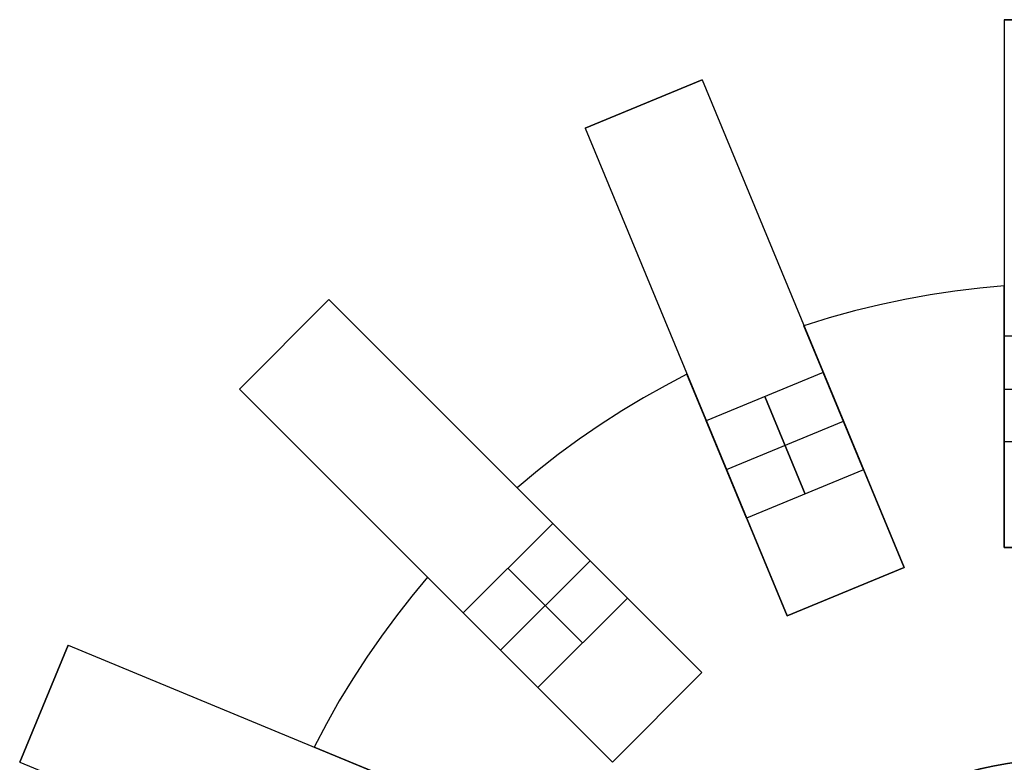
# Model space of a CAD drawing. Header units: millimetres. Extents: x 625 to 835, y -1439 to -1229.
# Tile 6 of 9: x 631 to 724, y -1300 to -1229. Entities that reach past the tile are written whole.
import ezdxf

# ---------------------------------------------------------------- set-up
doc = ezdxf.new("R2010")
doc.units = ezdxf.units.MM

msp = doc.modelspace()

# ---------------------------------------------------------------- linework, layer by layer
at = {"extrusion": (1, 0, 0)}
for points in [[(-1229.424, 20), (-1229.424, 704)], [(-1229.424, 704), (-1229.441, 705.024), (-1229.494, 706.047), (-1229.581, 707.068), (-1229.703, 708.085), (-1229.86, 709.097), (-1230.051, 710.104), (-1230.277, 711.103), (-1230.536, 712.094), (-1230.83, 713.075), (-1231.156, 714.046), (-1231.516, 715.006), (-1231.908, 715.952), (-1232.332, 716.885), (-1232.787, 717.802), (-1233.274, 718.703), (-1233.791, 719.588), (-1234.338, 720.454), (-1234.915, 721.3), (-1235.52, 722.127), (-1236.153, 722.933), (-1236.813, 723.716), (-1237.499, 724.477), (-1238.211, 725.213), (-1238.947, 725.925), (-1239.708, 726.611), (-1240.491, 727.271), (-1241.297, 727.904), (-1242.124, 728.509), (-1242.97, 729.085), (-1243.836, 729.633), (-1244.721, 730.15), (-1245.622, 730.637), (-1246.539, 731.092), (-1247.472, 731.516), (-1248.418, 731.908), (-1249.378, 732.268), (-1250.348, 732.594), (-1251.33, 732.888), (-1252.321, 733.147), (-1253.32, 733.373), (-1254.327, 733.564), (-1255.339, 733.721), (-1256.356, 733.843), (-1257.377, 733.93), (-1258.4, 733.983), (-1259.424, 734)], [(-1259.424, -10), (-1258.4, -9.983), (-1257.377, -9.93), (-1256.356, -9.843), (-1255.339, -9.721), (-1254.327, -9.564), (-1253.32, -9.373), (-1252.321, -9.147), (-1251.33, -8.888), (-1250.348, -8.594), (-1249.378, -8.268), (-1248.418, -7.908), (-1247.472, -7.516), (-1246.539, -7.092), (-1245.622, -6.637), (-1244.721, -6.15), (-1243.836, -5.633), (-1242.97, -5.085), (-1242.124, -4.509), (-1241.297, -3.904), (-1240.491, -3.271), (-1239.708, -2.611), (-1238.947, -1.925), (-1238.211, -1.213), (-1237.499, -0.477), (-1236.813, 0.284), (-1236.153, 1.067), (-1235.52, 1.873), (-1234.915, 2.7), (-1234.338, 3.546), (-1233.791, 4.412), (-1233.274, 5.297), (-1232.787, 6.198), (-1232.332, 7.115), (-1231.908, 8.048), (-1231.516, 8.994), (-1231.156, 9.954), (-1230.83, 10.925), (-1230.536, 11.906), (-1230.277, 12.897), (-1230.051, 13.896), (-1229.86, 14.903), (-1229.703, 15.915), (-1229.581, 16.932), (-1229.494, 17.953), (-1229.441, 18.976), (-1229.424, 20)], [(-1235.12, 704), (-1235.12, 20)], [(-1237.417, 20), (-1237.417, 704)], [(-1239.713, 20), (-1239.713, 704)], [(-1254.424, 733.58), (-1254.424, -9.58)], [(-1254.649, 0), (-1254.649, 12)], [(-1254.649, 712), (-1254.649, 724)], [(-1255.935, 704), (-1255.935, 20)], [(-1258.217, 733.58), (-1258.217, -9.58)], [(-1258.426, 0), (-1258.426, 12)], [(-1258.426, 712), (-1258.426, 724)], [(-1260.178, 20), (-1260.178, 704)], [(-1262.81, 733.58), (-1262.81, -9.58)], [(-1263.018, 0), (-1263.018, 12)], [(-1263.018, 712), (-1263.018, 724)], [(-1264.42, 20), (-1264.42, 704)], [(-1269.424, 734), (-1269.765, 733.994), (-1270.106, 733.977), (-1270.447, 733.948), (-1270.786, 733.907), (-1271.123, 733.855), (-1271.458, 733.791), (-1271.792, 733.716), (-1272.122, 733.629), (-1272.449, 733.531), (-1272.773, 733.423), (-1273.092, 733.303), (-1273.408, 733.172), (-1273.719, 733.031), (-1274.025, 732.879), (-1274.325, 732.717), (-1274.62, 732.544), (-1274.908, 732.362), (-1275.191, 732.17), (-1275.466, 731.968), (-1275.735, 731.757), (-1275.996, 731.537), (-1276.249, 731.308), (-1276.495, 731.071), (-1276.732, 730.826), (-1276.961, 730.572), (-1277.181, 730.311), (-1277.392, 730.042), (-1277.594, 729.767), (-1277.786, 729.485), (-1277.968, 729.196), (-1278.141, 728.901), (-1278.303, 728.601), (-1278.455, 728.295), (-1278.596, 727.984), (-1278.727, 727.669), (-1278.847, 727.349), (-1278.955, 727.025), (-1279.053, 726.698), (-1279.14, 726.368), (-1279.215, 726.035), (-1279.279, 725.699), (-1279.331, 725.362), (-1279.371, 725.023), (-1279.401, 724.682), (-1279.418, 724.341), (-1279.424, 724)], [(-1279.424, 0), (-1279.418, -0.341), (-1279.401, -0.682), (-1279.371, -1.023), (-1279.331, -1.362), (-1279.279, -1.699), (-1279.215, -2.035), (-1279.14, -2.368), (-1279.053, -2.698), (-1278.955, -3.025), (-1278.847, -3.349), (-1278.727, -3.669), (-1278.596, -3.984), (-1278.455, -4.295), (-1278.303, -4.601), (-1278.141, -4.901), (-1277.968, -5.196), (-1277.786, -5.485), (-1277.594, -5.767), (-1277.392, -6.042), (-1277.181, -6.311), (-1276.961, -6.572), (-1276.732, -6.826), (-1276.495, -7.071), (-1276.249, -7.308), (-1275.996, -7.537), (-1275.735, -7.757), (-1275.466, -7.968), (-1275.191, -8.17), (-1274.908, -8.362), (-1274.62, -8.544), (-1274.325, -8.717), (-1274.025, -8.879), (-1273.719, -9.031), (-1273.408, -9.172), (-1273.092, -9.303), (-1272.773, -9.423), (-1272.449, -9.531), (-1272.122, -9.629), (-1271.792, -9.716), (-1271.458, -9.791), (-1271.123, -9.855), (-1270.786, -9.907), (-1270.447, -9.948), (-1270.106, -9.977), (-1269.765, -9.994), (-1269.424, -10)], [(-1273.613, 733.58), (-1273.613, -9.58)], [(-1273.772, 0), (-1273.772, 12)], [(-1273.772, 712), (-1273.772, 724)], [(-1279.424, 712), (-1279.424, 12)], [(-1281.314, 12), (-1281.314, 712)], [(-1282.098, 733.58), (-1282.098, -9.58)], [(-1282.257, 0), (-1282.257, 12)], [(-1282.257, 712), (-1282.257, 724)], [(-1283.611, 712), (-1283.611, 12)], [(-1285.907, 712), (-1285.907, 12)], [(-1288.699, 704), (-1288.699, 20)], [(-1291.29, 12), (-1291.29, 712)], [(-1294.242, 20), (-1294.242, 704)], [(-1295.533, 712), (-1295.533, 12)], [(-1298.266, 733.58), (-1298.266, -9.58)], [(-1298.352, 0), (-1298.352, 12)], [(-1298.352, 712), (-1298.352, 724)], [(-1299.785, 20), (-1299.785, 704)], [(-1299.776, 712), (-1299.776, 12)]]:
    msp.add_lwpolyline(points, dxfattribs=at)
for points in [[(736, -1229.424), (724, -1229.424)], [(736, -1229.424), (724, -1229.424)], [(724, -1229.424), (736, -1229.424)], [(724, -1229.424), (724, -1279.424)], [(695.362, -1235.12), (684.275, -1239.713)], [(695.362, -1235.12), (684.275, -1239.713)], [(684.275, -1239.713), (695.362, -1235.12)], [(695.362, -1235.12), (714.496, -1281.314)], [(684.275, -1239.713), (703.409, -1285.907)], [(724, -1254.649), (721.672, -1254.859), (719.325, -1255.139), (716.962, -1255.494), (714.585, -1255.923), (712.199, -1256.43), (709.806, -1257.015), (707.41, -1257.68), (705.015, -1258.426)], [(724, -1254.649), (721.672, -1254.859), (719.325, -1255.139), (716.962, -1255.494), (714.585, -1255.923), (712.199, -1256.43), (709.806, -1257.015), (707.41, -1257.68), (705.015, -1258.426)], [(724, -1254.649), (721.672, -1254.859), (719.325, -1255.139), (716.962, -1255.494), (714.585, -1255.923), (712.199, -1256.43), (709.806, -1257.015), (707.41, -1257.68), (705.015, -1258.426)], [(724, -1254.649), (721.672, -1254.859), (719.325, -1255.139), (716.962, -1255.494), (714.585, -1255.923), (712.199, -1256.43), (709.806, -1257.015), (707.41, -1257.68), (705.015, -1258.426)], [(724, -1254.649), (721.672, -1254.859), (719.325, -1255.139), (716.962, -1255.494), (714.585, -1255.923), (712.199, -1256.43), (709.806, -1257.015), (707.41, -1257.68), (705.015, -1258.426)], [(724, -1254.649), (721.672, -1254.859), (719.325, -1255.139), (716.962, -1255.494), (714.585, -1255.923), (712.199, -1256.43), (709.806, -1257.015), (707.41, -1257.68), (705.015, -1258.426)], [(724, -1254.649), (724, -1264.424)], [(724, -1264.424), (724, -1254.649)], [(724, -1254.649), (724, -1264.424)], [(724, -1264.424), (724, -1254.649)], [(659.996, -1255.935), (651.511, -1264.42)], [(659.996, -1255.935), (651.511, -1264.42)], [(651.511, -1264.42), (659.996, -1255.935)], [(651.511, -1264.42), (659.996, -1255.935)], [(659.996, -1255.935), (695.352, -1291.29)], [(708.755, -1267.456), (705.015, -1258.426)], [(705.015, -1258.426), (708.755, -1267.456)], [(708.755, -1267.456), (705.015, -1258.426)], [(705.015, -1258.426), (708.755, -1267.456)], [(724, -1259.424), (724, -1269.424)], [(724, -1269.424), (724, -1259.424)], [(736, -1259.424), (724, -1259.424)], [(736, -1259.424), (724, -1259.424)], [(693.928, -1263.018), (691.858, -1264.102), (689.797, -1265.26), (687.749, -1266.491), (685.718, -1267.798), (683.707, -1269.179), (681.72, -1270.635), (679.761, -1272.166), (677.833, -1273.772)], [(693.928, -1263.018), (691.858, -1264.102), (689.797, -1265.26), (687.749, -1266.491), (685.718, -1267.798), (683.707, -1269.179), (681.72, -1270.635), (679.761, -1272.166), (677.833, -1273.772)], [(693.928, -1263.018), (691.858, -1264.102), (689.797, -1265.26), (687.749, -1266.491), (685.718, -1267.798), (683.707, -1269.179), (681.72, -1270.635), (679.761, -1272.166), (677.833, -1273.772)], [(693.928, -1263.018), (691.858, -1264.102), (689.797, -1265.26), (687.749, -1266.491), (685.718, -1267.798), (683.707, -1269.179), (681.72, -1270.635), (679.761, -1272.166), (677.833, -1273.772)], [(693.928, -1263.018), (691.858, -1264.102), (689.797, -1265.26), (687.749, -1266.491), (685.718, -1267.798), (683.707, -1269.179), (681.72, -1270.635), (679.761, -1272.166), (677.833, -1273.772)], [(693.928, -1263.018), (691.858, -1264.102), (689.797, -1265.26), (687.749, -1266.491), (685.718, -1267.798), (683.707, -1269.179), (681.72, -1270.635), (679.761, -1272.166), (677.833, -1273.772)], [(693.928, -1263.018), (697.669, -1272.048)], [(697.669, -1272.048), (693.928, -1263.018)], [(693.928, -1263.018), (697.669, -1272.048)], [(697.669, -1272.048), (693.928, -1263.018)], [(706.842, -1262.837), (695.755, -1267.429)], [(706.842, -1262.837), (695.755, -1267.429)], [(710.669, -1272.076), (706.842, -1262.837)], [(706.842, -1262.837), (710.669, -1272.076)], [(651.511, -1264.42), (686.866, -1299.776)], [(701.299, -1265.133), (705.126, -1274.372)], [(705.126, -1274.372), (701.299, -1265.133)], [(724, -1264.424), (724, -1279.424)], [(724, -1279.424), (724, -1264.424)], [(724, -1264.424), (724, -1279.424)], [(724, -1279.424), (724, -1264.424)], [(724, -1264.424), (736, -1264.424)], [(724, -1264.424), (736, -1264.424)], [(695.755, -1267.429), (699.582, -1276.668)], [(699.582, -1276.668), (695.755, -1267.429)], [(697.669, -1272.048), (708.755, -1267.456)], [(697.669, -1272.048), (708.755, -1267.456)], [(714.496, -1281.314), (708.755, -1267.456)], [(708.755, -1267.456), (714.496, -1281.314)], [(714.496, -1281.314), (708.755, -1267.456)], [(708.755, -1267.456), (714.496, -1281.314)], [(736, -1269.424), (724, -1269.424)], [(736, -1269.424), (724, -1269.424)], [(697.669, -1272.048), (703.409, -1285.907)], [(703.409, -1285.907), (697.669, -1272.048)], [(697.669, -1272.048), (703.409, -1285.907)], [(703.409, -1285.907), (697.669, -1272.048)], [(710.669, -1272.076), (699.582, -1276.668)], [(710.669, -1272.076), (699.582, -1276.668)], [(684.745, -1280.684), (677.833, -1273.772)], [(677.833, -1273.772), (684.745, -1280.684)], [(684.745, -1280.684), (677.833, -1273.772)], [(677.833, -1273.772), (684.745, -1280.684)], [(681.21, -1277.148), (672.724, -1285.634)], [(681.21, -1277.148), (672.724, -1285.634)], [(688.281, -1284.219), (681.21, -1277.148)], [(681.21, -1277.148), (688.281, -1284.219)], [(724, -1279.424), (736, -1279.424)], [(736, -1279.424), (724, -1279.424)], [(736, -1279.424), (724, -1279.424)], [(736, -1279.424), (724, -1279.424)], [(724, -1279.424), (736, -1279.424)], [(676.26, -1289.169), (684.745, -1280.684)], [(676.26, -1289.169), (684.745, -1280.684)], [(695.352, -1291.29), (684.745, -1280.684)], [(684.745, -1280.684), (695.352, -1291.29)], [(695.352, -1291.29), (684.745, -1280.684)], [(684.745, -1280.684), (695.352, -1291.29)], [(676.967, -1281.391), (684.038, -1288.462)], [(684.038, -1288.462), (676.967, -1281.391)], [(703.409, -1285.907), (714.496, -1281.314)], [(714.496, -1281.314), (703.409, -1285.907)], [(714.496, -1281.314), (703.409, -1285.907)], [(714.496, -1281.314), (703.409, -1285.907)], [(703.409, -1285.907), (714.496, -1281.314)], [(669.348, -1282.257), (667.85, -1284.051), (666.389, -1285.91), (664.968, -1287.831), (663.592, -1289.815), (662.262, -1291.861), (660.984, -1293.967), (659.76, -1296.131), (658.594, -1298.352)], [(669.348, -1282.257), (667.85, -1284.051), (666.389, -1285.91), (664.968, -1287.831), (663.592, -1289.815), (662.262, -1291.861), (660.984, -1293.967), (659.76, -1296.131), (658.594, -1298.352)], [(669.348, -1282.257), (667.85, -1284.051), (666.389, -1285.91), (664.968, -1287.831), (663.592, -1289.815), (662.262, -1291.861), (660.984, -1293.967), (659.76, -1296.131), (658.594, -1298.352)], [(669.348, -1282.257), (667.85, -1284.051), (666.389, -1285.91), (664.968, -1287.831), (663.592, -1289.815), (662.262, -1291.861), (660.984, -1293.967), (659.76, -1296.131), (658.594, -1298.352)], [(669.348, -1282.257), (667.85, -1284.051), (666.389, -1285.91), (664.968, -1287.831), (663.592, -1289.815), (662.262, -1291.861), (660.984, -1293.967), (659.76, -1296.131), (658.594, -1298.352)], [(669.348, -1282.257), (667.85, -1284.051), (666.389, -1285.91), (664.968, -1287.831), (663.592, -1289.815), (662.262, -1291.861), (660.984, -1293.967), (659.76, -1296.131), (658.594, -1298.352)], [(669.348, -1282.257), (676.26, -1289.169)], [(676.26, -1289.169), (669.348, -1282.257)], [(669.348, -1282.257), (676.26, -1289.169)], [(676.26, -1289.169), (669.348, -1282.257)], [(688.281, -1284.219), (679.795, -1292.705)], [(688.281, -1284.219), (679.795, -1292.705)], [(672.724, -1285.634), (679.795, -1292.705)], [(679.795, -1292.705), (672.724, -1285.634)], [(635.289, -1288.699), (630.697, -1299.785)], [(635.289, -1288.699), (630.697, -1299.785)], [(630.697, -1299.785), (635.289, -1288.699)], [(635.289, -1288.699), (681.483, -1307.833)], [(676.26, -1289.169), (686.866, -1299.776)], [(686.866, -1299.776), (676.26, -1289.169)], [(676.26, -1289.169), (686.866, -1299.776)], [(686.866, -1299.776), (676.26, -1289.169)], [(686.866, -1299.776), (695.352, -1291.29)], [(695.352, -1291.29), (686.866, -1299.776)], [(695.352, -1291.29), (686.866, -1299.776)], [(695.352, -1291.29), (686.866, -1299.776)], [(686.866, -1299.776), (695.352, -1291.29)], [(686.866, -1299.776), (695.352, -1291.29)], [(667.625, -1302.093), (658.594, -1298.352)], [(658.594, -1298.352), (667.625, -1302.093)], [(667.625, -1302.093), (658.594, -1298.352)], [(658.594, -1298.352), (667.625, -1302.093)], [(630.697, -1299.785), (676.891, -1318.92)]]:
    msp.add_lwpolyline(points)
at = {"extrusion": (0.92388, 0.382683, -4.74237e-15)}
msp.add_lwpolyline([(-1437.206, 734), (-1436.182, 733.983), (-1435.159, 733.93), (-1434.138, 733.843), (-1433.121, 733.721), (-1432.109, 733.564), (-1431.102, 733.373), (-1430.103, 733.147), (-1429.112, 732.888), (-1428.13, 732.594), (-1427.159, 732.268), (-1426.2, 731.908), (-1425.254, 731.516), (-1424.321, 731.092), (-1423.404, 730.637), (-1422.503, 730.15), (-1421.618, 729.633), (-1420.752, 729.085), (-1419.905, 728.509), (-1419.079, 727.904), (-1418.273, 727.271), (-1417.49, 726.611), (-1416.729, 725.925), (-1415.993, 725.213), (-1415.281, 724.477), (-1414.594, 723.716), (-1413.935, 722.933), (-1413.302, 722.127), (-1412.697, 721.3), (-1412.12, 720.454), (-1411.573, 719.588), (-1411.056, 718.703), (-1410.569, 717.802), (-1410.114, 716.885), (-1409.69, 715.952), (-1409.298, 715.006), (-1408.938, 714.046), (-1408.612, 713.075), (-1408.318, 712.094), (-1408.059, 711.103), (-1407.833, 710.104), (-1407.642, 709.097), (-1407.485, 708.085), (-1407.363, 707.068), (-1407.276, 706.047), (-1407.223, 705.024), (-1407.206, 704)], dxfattribs=at)
at = {"extrusion": (0.92388, 0.382683, -4.54365e-15)}
msp.add_lwpolyline([(-1407.206, 20), (-1407.223, 18.976), (-1407.276, 17.953), (-1407.363, 16.932), (-1407.485, 15.915), (-1407.642, 14.903), (-1407.833, 13.896), (-1408.059, 12.897), (-1408.318, 11.906), (-1408.612, 10.925), (-1408.938, 9.954), (-1409.298, 8.994), (-1409.69, 8.048), (-1410.114, 7.115), (-1410.569, 6.198), (-1411.056, 5.297), (-1411.573, 4.412), (-1412.12, 3.546), (-1412.697, 2.7), (-1413.302, 1.873), (-1413.935, 1.067), (-1414.594, 0.284), (-1415.281, -0.477), (-1415.993, -1.213), (-1416.729, -1.925), (-1417.49, -2.611), (-1418.273, -3.271), (-1419.079, -3.904), (-1419.905, -4.509), (-1420.752, -5.085), (-1421.618, -5.633), (-1422.503, -6.15), (-1423.404, -6.637), (-1424.321, -7.092), (-1425.254, -7.516), (-1426.2, -7.908), (-1427.159, -8.268), (-1428.13, -8.594), (-1429.112, -8.888), (-1430.103, -9.147), (-1431.102, -9.373), (-1432.109, -9.564), (-1433.121, -9.721), (-1434.138, -9.843), (-1435.159, -9.93), (-1436.182, -9.983), (-1437.206, -10)], dxfattribs=at)
at = {"extrusion": (0.92388, 0.382683, -8.07106e-16)}
msp.add_lwpolyline([(-1407.206, 704), (-1407.223, 705.024), (-1407.276, 706.047), (-1407.363, 707.068), (-1407.485, 708.085), (-1407.642, 709.097), (-1407.833, 710.104), (-1408.059, 711.103), (-1408.318, 712.094), (-1408.612, 713.075), (-1408.938, 714.046), (-1409.298, 715.006), (-1409.69, 715.952), (-1410.114, 716.885), (-1410.569, 717.802), (-1411.056, 718.703), (-1411.573, 719.588), (-1412.12, 720.454), (-1412.697, 721.3), (-1413.302, 722.127), (-1413.935, 722.933), (-1414.594, 723.716), (-1415.281, 724.477), (-1415.993, 725.213), (-1416.729, 725.925), (-1417.49, 726.611), (-1418.273, 727.271), (-1419.079, 727.904), (-1419.905, 728.509), (-1420.752, 729.085), (-1421.618, 729.633), (-1422.503, 730.15), (-1423.404, 730.637), (-1424.321, 731.092), (-1425.254, 731.516), (-1426.2, 731.908), (-1427.159, 732.268), (-1428.13, 732.594), (-1429.112, 732.888), (-1430.103, 733.147), (-1431.102, 733.373), (-1432.109, 733.564), (-1433.121, 733.721), (-1434.138, 733.843), (-1435.159, 733.93), (-1436.182, 733.983), (-1437.206, 734)], dxfattribs=at)
at = {"extrusion": (0.92388, 0.382683, 1.41379e-15)}
msp.add_lwpolyline([(-1437.206, -10), (-1436.182, -9.983), (-1435.159, -9.93), (-1434.138, -9.843), (-1433.121, -9.721), (-1432.109, -9.564), (-1431.102, -9.373), (-1430.103, -9.147), (-1429.112, -8.888), (-1428.13, -8.594), (-1427.159, -8.268), (-1426.2, -7.908), (-1425.254, -7.516), (-1424.321, -7.092), (-1423.404, -6.637), (-1422.503, -6.15), (-1421.618, -5.633), (-1420.752, -5.085), (-1419.905, -4.509), (-1419.079, -3.904), (-1418.273, -3.271), (-1417.49, -2.611), (-1416.729, -1.925), (-1415.993, -1.213), (-1415.281, -0.477), (-1414.594, 0.284), (-1413.935, 1.067), (-1413.302, 1.873), (-1412.697, 2.7), (-1412.12, 3.546), (-1411.573, 4.412), (-1411.056, 5.297), (-1410.569, 6.198), (-1410.114, 7.115), (-1409.69, 8.048), (-1409.298, 8.994), (-1408.938, 9.954), (-1408.612, 10.925), (-1408.318, 11.906), (-1408.059, 12.897), (-1407.833, 13.896), (-1407.642, 14.903), (-1407.485, 15.915), (-1407.363, 16.932), (-1407.276, 17.953), (-1407.223, 18.976), (-1407.206, 20)], dxfattribs=at)
at = {"extrusion": (0.92388, 0.382683, -3.90874e-15)}
msp.add_lwpolyline([(-1407.206, 704), (-1407.223, 705.024), (-1407.276, 706.047), (-1407.363, 707.068), (-1407.485, 708.085), (-1407.642, 709.097), (-1407.833, 710.104), (-1408.059, 711.103), (-1408.318, 712.094), (-1408.612, 713.075), (-1408.938, 714.046), (-1409.298, 715.006), (-1409.69, 715.952), (-1410.114, 716.885), (-1410.569, 717.802), (-1411.056, 718.703), (-1411.573, 719.588), (-1412.12, 720.454), (-1412.697, 721.3), (-1413.302, 722.127), (-1413.935, 722.933), (-1414.594, 723.716), (-1415.281, 724.477), (-1415.993, 725.213), (-1416.729, 725.925), (-1417.49, 726.611), (-1418.273, 727.271), (-1419.079, 727.904), (-1419.905, 728.509), (-1420.752, 729.085), (-1421.618, 729.633), (-1422.503, 730.15), (-1423.404, 730.637), (-1424.321, 731.092), (-1425.254, 731.516), (-1426.2, 731.908), (-1427.159, 732.268), (-1428.13, 732.594), (-1429.112, 732.888), (-1430.103, 733.147), (-1431.102, 733.373), (-1432.109, 733.564), (-1433.121, 733.721), (-1434.138, 733.843), (-1435.159, 733.93), (-1436.182, 733.983), (-1437.206, 734)], dxfattribs=at)
at = {"extrusion": (0.92388, 0.382683, -1.07172e-15)}
msp.add_lwpolyline([(-1437.206, -10), (-1436.182, -9.983), (-1435.159, -9.93), (-1434.138, -9.843), (-1433.121, -9.721), (-1432.109, -9.564), (-1431.102, -9.373), (-1430.103, -9.147), (-1429.112, -8.888), (-1428.13, -8.594), (-1427.159, -8.268), (-1426.2, -7.908), (-1425.254, -7.516), (-1424.321, -7.092), (-1423.404, -6.637), (-1422.503, -6.15), (-1421.618, -5.633), (-1420.752, -5.085), (-1419.905, -4.509), (-1419.079, -3.904), (-1418.273, -3.271), (-1417.49, -2.611), (-1416.729, -1.925), (-1415.993, -1.213), (-1415.281, -0.477), (-1414.594, 0.284), (-1413.935, 1.067), (-1413.302, 1.873), (-1412.697, 2.7), (-1412.12, 3.546), (-1411.573, 4.412), (-1411.056, 5.297), (-1410.569, 6.198), (-1410.114, 7.115), (-1409.69, 8.048), (-1409.298, 8.994), (-1408.938, 9.954), (-1408.612, 10.925), (-1408.318, 11.906), (-1408.059, 12.897), (-1407.833, 13.896), (-1407.642, 14.903), (-1407.485, 15.915), (-1407.363, 16.932), (-1407.276, 17.953), (-1407.223, 18.976), (-1407.206, 20)], dxfattribs=at)
at = {"extrusion": (0.707107, 0.707107, 1.9598e-15)}
msp.add_lwpolyline([(-1384.768, 734), (-1383.744, 733.983), (-1382.721, 733.93), (-1381.7, 733.843), (-1380.683, 733.721), (-1379.671, 733.564), (-1378.664, 733.373), (-1377.665, 733.147), (-1376.674, 732.888), (-1375.693, 732.594), (-1374.722, 732.268), (-1373.763, 731.908), (-1372.816, 731.516), (-1371.884, 731.092), (-1370.966, 730.637), (-1370.065, 730.15), (-1369.181, 729.633), (-1368.315, 729.085), (-1367.468, 728.509), (-1366.641, 727.904), (-1365.836, 727.271), (-1365.052, 726.611), (-1364.292, 725.925), (-1363.555, 725.213), (-1362.843, 724.477), (-1362.157, 723.716), (-1361.497, 722.933), (-1360.864, 722.127), (-1360.259, 721.3), (-1359.683, 720.454), (-1359.136, 719.588), (-1358.618, 718.703), (-1358.132, 717.802), (-1357.676, 716.885), (-1357.252, 715.952), (-1356.86, 715.006), (-1356.5, 714.046), (-1356.174, 713.075), (-1355.881, 712.094), (-1355.621, 711.103), (-1355.396, 710.104), (-1355.204, 709.097), (-1355.048, 708.085), (-1354.925, 707.068), (-1354.838, 706.047), (-1354.786, 705.024), (-1354.768, 704)], dxfattribs=at)
at = {"extrusion": (-0.707107, -0.707107, 2.42017e-17)}
msp.add_lwpolyline([(1354.768, 20), (1354.786, 18.976), (1354.838, 17.953), (1354.925, 16.932), (1355.048, 15.915), (1355.204, 14.903), (1355.396, 13.896), (1355.621, 12.897), (1355.881, 11.906), (1356.174, 10.925), (1356.5, 9.954), (1356.86, 8.994), (1357.252, 8.048), (1357.676, 7.115), (1358.132, 6.198), (1358.618, 5.297), (1359.136, 4.412), (1359.683, 3.546), (1360.259, 2.7), (1360.864, 1.873), (1361.497, 1.067), (1362.157, 0.284), (1362.843, -0.477), (1363.555, -1.213), (1364.292, -1.925), (1365.052, -2.611), (1365.836, -3.271), (1366.641, -3.904), (1367.468, -4.509), (1368.315, -5.085), (1369.181, -5.633), (1370.065, -6.15), (1370.966, -6.637), (1371.884, -7.092), (1372.816, -7.516), (1373.763, -7.908), (1374.722, -8.268), (1375.693, -8.594), (1376.674, -8.888), (1377.665, -9.147), (1378.664, -9.373), (1379.671, -9.564), (1380.683, -9.721), (1381.7, -9.843), (1382.721, -9.93), (1383.744, -9.983), (1384.768, -10)], dxfattribs=at)
at = {"extrusion": (0.707107, 0.707107, 0)}
msp.add_lwpolyline([(-1354.768, 704), (-1354.786, 705.024), (-1354.838, 706.047), (-1354.925, 707.068), (-1355.048, 708.085), (-1355.204, 709.097), (-1355.396, 710.104), (-1355.621, 711.103), (-1355.881, 712.094), (-1356.174, 713.075), (-1356.5, 714.046), (-1356.86, 715.006), (-1357.252, 715.952), (-1357.676, 716.885), (-1358.132, 717.802), (-1358.618, 718.703), (-1359.136, 719.588), (-1359.683, 720.454), (-1360.259, 721.3), (-1360.864, 722.127), (-1361.497, 722.933), (-1362.157, 723.716), (-1362.843, 724.477), (-1363.555, 725.213), (-1364.292, 725.925), (-1365.052, 726.611), (-1365.836, 727.271), (-1366.641, 727.904), (-1367.468, 728.509), (-1368.315, 729.085), (-1369.181, 729.633), (-1370.065, 730.15), (-1370.966, 730.637), (-1371.884, 731.092), (-1372.816, 731.516), (-1373.763, 731.908), (-1374.722, 732.268), (-1375.693, 732.594), (-1376.674, 732.888), (-1377.665, 733.147), (-1378.664, 733.373), (-1379.671, 733.564), (-1380.683, 733.721), (-1381.7, 733.843), (-1382.721, 733.93), (-1383.744, 733.983), (-1384.768, 734)], dxfattribs=at)
at = {"extrusion": (0.707107, 0.707107, 3.64566e-15)}
msp.add_lwpolyline([(-1384.768, -10), (-1383.744, -9.983), (-1382.721, -9.93), (-1381.7, -9.843), (-1380.683, -9.721), (-1379.671, -9.564), (-1378.664, -9.373), (-1377.665, -9.147), (-1376.674, -8.888), (-1375.693, -8.594), (-1374.722, -8.268), (-1373.763, -7.908), (-1372.816, -7.516), (-1371.884, -7.092), (-1370.966, -6.637), (-1370.065, -6.15), (-1369.181, -5.633), (-1368.315, -5.085), (-1367.468, -4.509), (-1366.641, -3.904), (-1365.836, -3.271), (-1365.052, -2.611), (-1364.292, -1.925), (-1363.555, -1.213), (-1362.843, -0.477), (-1362.157, 0.284), (-1361.497, 1.067), (-1360.864, 1.873), (-1360.259, 2.7), (-1359.683, 3.546), (-1359.136, 4.412), (-1358.618, 5.297), (-1358.132, 6.198), (-1357.676, 7.115), (-1357.252, 8.048), (-1356.86, 8.994), (-1356.5, 9.954), (-1356.174, 10.925), (-1355.881, 11.906), (-1355.621, 12.897), (-1355.396, 13.896), (-1355.204, 14.903), (-1355.048, 15.915), (-1354.925, 16.932), (-1354.838, 17.953), (-1354.786, 18.976), (-1354.768, 20)], dxfattribs=at)
at = {"extrusion": (0.707107, 0.707107, -4.59278e-15)}
msp.add_lwpolyline([(-1354.768, 704), (-1354.786, 705.024), (-1354.838, 706.047), (-1354.925, 707.068), (-1355.048, 708.085), (-1355.204, 709.097), (-1355.396, 710.104), (-1355.621, 711.103), (-1355.881, 712.094), (-1356.174, 713.075), (-1356.5, 714.046), (-1356.86, 715.006), (-1357.252, 715.952), (-1357.676, 716.885), (-1358.132, 717.802), (-1358.618, 718.703), (-1359.136, 719.588), (-1359.683, 720.454), (-1360.259, 721.3), (-1360.864, 722.127), (-1361.497, 722.933), (-1362.157, 723.716), (-1362.843, 724.477), (-1363.555, 725.213), (-1364.292, 725.925), (-1365.052, 726.611), (-1365.836, 727.271), (-1366.641, 727.904), (-1367.468, 728.509), (-1368.315, 729.085), (-1369.181, 729.633), (-1370.065, 730.15), (-1370.966, 730.637), (-1371.884, 731.092), (-1372.816, 731.516), (-1373.763, 731.908), (-1374.722, 732.268), (-1375.693, 732.594), (-1376.674, 732.888), (-1377.665, 733.147), (-1378.664, 733.373), (-1379.671, 733.564), (-1380.683, 733.721), (-1381.7, 733.843), (-1382.721, 733.93), (-1383.744, 733.983), (-1384.768, 734)], dxfattribs=at)
at = {"extrusion": (0.707107, 0.707107, 4.57441e-15)}
msp.add_lwpolyline([(-1384.768, -10), (-1383.744, -9.983), (-1382.721, -9.93), (-1381.7, -9.843), (-1380.683, -9.721), (-1379.671, -9.564), (-1378.664, -9.373), (-1377.665, -9.147), (-1376.674, -8.888), (-1375.693, -8.594), (-1374.722, -8.268), (-1373.763, -7.908), (-1372.816, -7.516), (-1371.884, -7.092), (-1370.966, -6.637), (-1370.065, -6.15), (-1369.181, -5.633), (-1368.315, -5.085), (-1367.468, -4.509), (-1366.641, -3.904), (-1365.836, -3.271), (-1365.052, -2.611), (-1364.292, -1.925), (-1363.555, -1.213), (-1362.843, -0.477), (-1362.157, 0.284), (-1361.497, 1.067), (-1360.864, 1.873), (-1360.259, 2.7), (-1359.683, 3.546), (-1359.136, 4.412), (-1358.618, 5.297), (-1358.132, 6.198), (-1357.676, 7.115), (-1357.252, 8.048), (-1356.86, 8.994), (-1356.5, 9.954), (-1356.174, 10.925), (-1355.881, 11.906), (-1355.621, 12.897), (-1355.396, 13.896), (-1355.204, 14.903), (-1355.048, 15.915), (-1354.925, 16.932), (-1354.838, 17.953), (-1354.786, 18.976), (-1354.768, 20)], dxfattribs=at)
at = {"extrusion": (0.92388, 0.382683, 1.9775e-14)}
msp.add_lwpolyline([(-1457.206, 724), (-1457.2, 724.341), (-1457.183, 724.682), (-1457.153, 725.023), (-1457.113, 725.362), (-1457.06, 725.699), (-1456.997, 726.035), (-1456.922, 726.368), (-1456.835, 726.698), (-1456.737, 727.025), (-1456.628, 727.349), (-1456.509, 727.669), (-1456.378, 727.984), (-1456.237, 728.295), (-1456.085, 728.601), (-1455.922, 728.901), (-1455.75, 729.196), (-1455.568, 729.485), (-1455.376, 729.767), (-1455.174, 730.042), (-1454.963, 730.311), (-1454.743, 730.572), (-1454.514, 730.826), (-1454.277, 731.071), (-1454.031, 731.308), (-1453.778, 731.537), (-1453.517, 731.757), (-1453.248, 731.968), (-1452.973, 732.17), (-1452.69, 732.362), (-1452.402, 732.544), (-1452.107, 732.717), (-1451.807, 732.879), (-1451.501, 733.031), (-1451.19, 733.172), (-1450.874, 733.303), (-1450.555, 733.423), (-1450.231, 733.531), (-1449.904, 733.629), (-1449.574, 733.716), (-1449.24, 733.791), (-1448.905, 733.855), (-1448.568, 733.907), (-1448.228, 733.948), (-1447.888, 733.977), (-1447.547, 733.994), (-1447.206, 734)], dxfattribs=at)
at = {"extrusion": (0.92388, 0.382683, -9.25726e-15)}
msp.add_lwpolyline([(-1457.206, 0), (-1457.2, -0.341), (-1457.183, -0.682), (-1457.153, -1.023), (-1457.113, -1.362), (-1457.06, -1.699), (-1456.997, -2.035), (-1456.922, -2.368), (-1456.835, -2.698), (-1456.737, -3.025), (-1456.628, -3.349), (-1456.509, -3.669), (-1456.378, -3.984), (-1456.237, -4.295), (-1456.085, -4.601), (-1455.922, -4.901), (-1455.75, -5.196), (-1455.568, -5.485), (-1455.376, -5.767), (-1455.174, -6.042), (-1454.963, -6.311), (-1454.743, -6.572), (-1454.514, -6.826), (-1454.277, -7.071), (-1454.031, -7.308), (-1453.778, -7.537), (-1453.517, -7.757), (-1453.248, -7.968), (-1452.973, -8.17), (-1452.69, -8.362), (-1452.402, -8.544), (-1452.107, -8.717), (-1451.807, -8.879), (-1451.501, -9.031), (-1451.19, -9.172), (-1450.874, -9.303), (-1450.555, -9.423), (-1450.231, -9.531), (-1449.904, -9.629), (-1449.574, -9.716), (-1449.24, -9.791), (-1448.905, -9.855), (-1448.568, -9.907), (-1448.228, -9.948), (-1447.888, -9.977), (-1447.547, -9.994), (-1447.206, -10)], dxfattribs=at)
at = {"extrusion": (0.92388, 0.382683, -8.67002e-15)}
msp.add_lwpolyline([(-1447.206, 734), (-1447.547, 733.994), (-1447.888, 733.977), (-1448.228, 733.948), (-1448.568, 733.907), (-1448.905, 733.855), (-1449.24, 733.791), (-1449.574, 733.716), (-1449.904, 733.629), (-1450.231, 733.531), (-1450.555, 733.423), (-1450.874, 733.303), (-1451.19, 733.172), (-1451.501, 733.031), (-1451.807, 732.879), (-1452.107, 732.717), (-1452.402, 732.544), (-1452.69, 732.362), (-1452.973, 732.17), (-1453.248, 731.968), (-1453.517, 731.757), (-1453.778, 731.537), (-1454.031, 731.308), (-1454.277, 731.071), (-1454.514, 730.826), (-1454.743, 730.572), (-1454.963, 730.311), (-1455.174, 730.042), (-1455.376, 729.767), (-1455.568, 729.485), (-1455.75, 729.196), (-1455.922, 728.901), (-1456.085, 728.601), (-1456.237, 728.295), (-1456.378, 727.984), (-1456.509, 727.669), (-1456.628, 727.349), (-1456.737, 727.025), (-1456.835, 726.698), (-1456.922, 726.368), (-1456.997, 726.035), (-1457.06, 725.699), (-1457.113, 725.362), (-1457.153, 725.023), (-1457.183, 724.682), (-1457.2, 724.341), (-1457.206, 724)], dxfattribs=at)
at = {"extrusion": (0.92388, 0.382683, -1.8502e-14)}
msp.add_lwpolyline([(-1457.206, 0), (-1457.2, -0.341), (-1457.183, -0.682), (-1457.153, -1.023), (-1457.113, -1.362), (-1457.06, -1.699), (-1456.997, -2.035), (-1456.922, -2.368), (-1456.835, -2.698), (-1456.737, -3.025), (-1456.628, -3.349), (-1456.509, -3.669), (-1456.378, -3.984), (-1456.237, -4.295), (-1456.085, -4.601), (-1455.922, -4.901), (-1455.75, -5.196), (-1455.568, -5.485), (-1455.376, -5.767), (-1455.174, -6.042), (-1454.963, -6.311), (-1454.743, -6.572), (-1454.514, -6.826), (-1454.277, -7.071), (-1454.031, -7.308), (-1453.778, -7.537), (-1453.517, -7.757), (-1453.248, -7.968), (-1452.973, -8.17), (-1452.69, -8.362), (-1452.402, -8.544), (-1452.107, -8.717), (-1451.807, -8.879), (-1451.501, -9.031), (-1451.19, -9.172), (-1450.874, -9.303), (-1450.555, -9.423), (-1450.231, -9.531), (-1449.904, -9.629), (-1449.574, -9.716), (-1449.24, -9.791), (-1448.905, -9.855), (-1448.568, -9.907), (-1448.228, -9.948), (-1447.888, -9.977), (-1447.547, -9.994), (-1447.206, -10)], dxfattribs=at)
at = {"extrusion": (0.92388, 0.382683, -4.30456e-15)}
msp.add_lwpolyline([(-1447.206, 734), (-1447.547, 733.994), (-1447.888, 733.977), (-1448.228, 733.948), (-1448.568, 733.907), (-1448.905, 733.855), (-1449.24, 733.791), (-1449.574, 733.716), (-1449.904, 733.629), (-1450.231, 733.531), (-1450.555, 733.423), (-1450.874, 733.303), (-1451.19, 733.172), (-1451.501, 733.031), (-1451.807, 732.879), (-1452.107, 732.717), (-1452.402, 732.544), (-1452.69, 732.362), (-1452.973, 732.17), (-1453.248, 731.968), (-1453.517, 731.757), (-1453.778, 731.537), (-1454.031, 731.308), (-1454.277, 731.071), (-1454.514, 730.826), (-1454.743, 730.572), (-1454.963, 730.311), (-1455.174, 730.042), (-1455.376, 729.767), (-1455.568, 729.485), (-1455.75, 729.196), (-1455.922, 728.901), (-1456.085, 728.601), (-1456.237, 728.295), (-1456.378, 727.984), (-1456.509, 727.669), (-1456.628, 727.349), (-1456.737, 727.025), (-1456.835, 726.698), (-1456.922, 726.368), (-1456.997, 726.035), (-1457.06, 725.699), (-1457.113, 725.362), (-1457.153, 725.023), (-1457.183, 724.682), (-1457.2, 724.341), (-1457.206, 724)], dxfattribs=at)
at = {"extrusion": (0.92388, 0.382683, -2.71875e-14)}
msp.add_lwpolyline([(-1457.206, 0), (-1457.2, -0.341), (-1457.183, -0.682), (-1457.153, -1.023), (-1457.113, -1.362), (-1457.06, -1.699), (-1456.997, -2.035), (-1456.922, -2.368), (-1456.835, -2.698), (-1456.737, -3.025), (-1456.628, -3.349), (-1456.509, -3.669), (-1456.378, -3.984), (-1456.237, -4.295), (-1456.085, -4.601), (-1455.922, -4.901), (-1455.75, -5.196), (-1455.568, -5.485), (-1455.376, -5.767), (-1455.174, -6.042), (-1454.963, -6.311), (-1454.743, -6.572), (-1454.514, -6.826), (-1454.277, -7.071), (-1454.031, -7.308), (-1453.778, -7.537), (-1453.517, -7.757), (-1453.248, -7.968), (-1452.973, -8.17), (-1452.69, -8.362), (-1452.402, -8.544), (-1452.107, -8.717), (-1451.807, -8.879), (-1451.501, -9.031), (-1451.19, -9.172), (-1450.874, -9.303), (-1450.555, -9.423), (-1450.231, -9.531), (-1449.904, -9.629), (-1449.574, -9.716), (-1449.24, -9.791), (-1448.905, -9.855), (-1448.568, -9.907), (-1448.228, -9.948), (-1447.888, -9.977), (-1447.547, -9.994), (-1447.206, -10)], dxfattribs=at)
at = {"extrusion": (0.707107, 0.707107, -4.11696e-14)}
msp.add_lwpolyline([(-1404.768, 724), (-1404.762, 724.341), (-1404.745, 724.682), (-1404.716, 725.023), (-1404.675, 725.362), (-1404.623, 725.699), (-1404.559, 726.035), (-1404.484, 726.368), (-1404.397, 726.698), (-1404.3, 727.025), (-1404.191, 727.349), (-1404.071, 727.669), (-1403.94, 727.984), (-1403.799, 728.295), (-1403.647, 728.601), (-1403.485, 728.901), (-1403.312, 729.196), (-1403.13, 729.485), (-1402.938, 729.767), (-1402.736, 730.042), (-1402.525, 730.311), (-1402.305, 730.572), (-1402.077, 730.826), (-1401.839, 731.071), (-1401.594, 731.308), (-1401.34, 731.537), (-1401.079, 731.757), (-1400.811, 731.968), (-1400.535, 732.17), (-1400.253, 732.362), (-1399.964, 732.544), (-1399.669, 732.717), (-1399.369, 732.879), (-1399.063, 733.031), (-1398.752, 733.172), (-1398.437, 733.303), (-1398.117, 733.423), (-1397.793, 733.531), (-1397.466, 733.629), (-1397.136, 733.716), (-1396.803, 733.791), (-1396.467, 733.855), (-1396.13, 733.907), (-1395.791, 733.948), (-1395.451, 733.977), (-1395.11, 733.994), (-1394.768, 734)], dxfattribs=at)
at = {"extrusion": (0.707107, 0.707107, 1.37232e-14)}
msp.add_lwpolyline([(-1394.768, -10), (-1395.11, -9.994), (-1395.451, -9.977), (-1395.791, -9.948), (-1396.13, -9.907), (-1396.467, -9.855), (-1396.803, -9.791), (-1397.136, -9.716), (-1397.466, -9.629), (-1397.793, -9.531), (-1398.117, -9.423), (-1398.437, -9.303), (-1398.752, -9.172), (-1399.063, -9.031), (-1399.369, -8.879), (-1399.669, -8.717), (-1399.964, -8.544), (-1400.253, -8.362), (-1400.535, -8.17), (-1400.811, -7.968), (-1401.079, -7.757), (-1401.34, -7.537), (-1401.594, -7.308), (-1401.839, -7.071), (-1402.077, -6.826), (-1402.305, -6.572), (-1402.525, -6.311), (-1402.736, -6.042), (-1402.938, -5.767), (-1403.13, -5.485), (-1403.312, -5.196), (-1403.485, -4.901), (-1403.647, -4.601), (-1403.799, -4.295), (-1403.94, -3.984), (-1404.071, -3.669), (-1404.191, -3.349), (-1404.3, -3.025), (-1404.397, -2.698), (-1404.484, -2.368), (-1404.559, -2.035), (-1404.623, -1.699), (-1404.675, -1.362), (-1404.716, -1.023), (-1404.745, -0.682), (-1404.762, -0.341), (-1404.768, 0)], dxfattribs=at)
at = {"extrusion": (0.707107, 0.707107, -1.37198e-14)}
msp.add_lwpolyline([(-1394.768, 734), (-1395.11, 733.994), (-1395.451, 733.977), (-1395.791, 733.948), (-1396.13, 733.907), (-1396.467, 733.855), (-1396.803, 733.791), (-1397.136, 733.716), (-1397.466, 733.629), (-1397.793, 733.531), (-1398.117, 733.423), (-1398.437, 733.303), (-1398.752, 733.172), (-1399.063, 733.031), (-1399.369, 732.879), (-1399.669, 732.717), (-1399.964, 732.544), (-1400.253, 732.362), (-1400.535, 732.17), (-1400.811, 731.968), (-1401.079, 731.757), (-1401.34, 731.537), (-1401.594, 731.308), (-1401.839, 731.071), (-1402.077, 730.826), (-1402.305, 730.572), (-1402.525, 730.311), (-1402.736, 730.042), (-1402.938, 729.767), (-1403.13, 729.485), (-1403.312, 729.196), (-1403.485, 728.901), (-1403.647, 728.601), (-1403.799, 728.295), (-1403.94, 727.984), (-1404.071, 727.669), (-1404.191, 727.349), (-1404.3, 727.025), (-1404.397, 726.698), (-1404.484, 726.368), (-1404.559, 726.035), (-1404.623, 725.699), (-1404.675, 725.362), (-1404.716, 725.023), (-1404.745, 724.682), (-1404.762, 724.341), (-1404.768, 724)], dxfattribs=at)
at = {"extrusion": (0.707107, 0.707107, -5.63731e-15)}
msp.add_lwpolyline([(-1404.768, 0), (-1404.762, -0.341), (-1404.745, -0.682), (-1404.716, -1.023), (-1404.675, -1.362), (-1404.623, -1.699), (-1404.559, -2.035), (-1404.484, -2.368), (-1404.397, -2.698), (-1404.3, -3.025), (-1404.191, -3.349), (-1404.071, -3.669), (-1403.94, -3.984), (-1403.799, -4.295), (-1403.647, -4.601), (-1403.485, -4.901), (-1403.312, -5.196), (-1403.13, -5.485), (-1402.938, -5.767), (-1402.736, -6.042), (-1402.525, -6.311), (-1402.305, -6.572), (-1402.077, -6.826), (-1401.839, -7.071), (-1401.594, -7.308), (-1401.34, -7.537), (-1401.079, -7.757), (-1400.811, -7.968), (-1400.535, -8.17), (-1400.253, -8.362), (-1399.964, -8.544), (-1399.669, -8.717), (-1399.369, -8.879), (-1399.063, -9.031), (-1398.752, -9.172), (-1398.437, -9.303), (-1398.117, -9.423), (-1397.793, -9.531), (-1397.466, -9.629), (-1397.136, -9.716), (-1396.803, -9.791), (-1396.467, -9.855), (-1396.13, -9.907), (-1395.791, -9.948), (-1395.451, -9.977), (-1395.11, -9.994), (-1394.768, -10)], dxfattribs=at)
at = {"extrusion": (0.382683, 0.92388, 1.73087e-14)}
msp.add_lwpolyline([(-1110.094, 734), (-1109.07, 733.983), (-1108.047, 733.93), (-1107.026, 733.843), (-1106.009, 733.721), (-1104.997, 733.564), (-1103.99, 733.373), (-1102.991, 733.147), (-1102, 732.888), (-1101.019, 732.594), (-1100.048, 732.268), (-1099.088, 731.908), (-1098.142, 731.516), (-1097.209, 731.092), (-1096.292, 730.637), (-1095.391, 730.15), (-1094.506, 729.633), (-1093.64, 729.085), (-1092.794, 728.509), (-1091.967, 727.904), (-1091.161, 727.271), (-1090.378, 726.611), (-1089.617, 725.925), (-1088.881, 725.213), (-1088.169, 724.477), (-1087.483, 723.716), (-1086.823, 722.933), (-1086.19, 722.127), (-1085.585, 721.3), (-1085.009, 720.454), (-1084.461, 719.588), (-1083.944, 718.703), (-1083.457, 717.802), (-1083.002, 716.885), (-1082.578, 715.952), (-1082.186, 715.006), (-1081.826, 714.046), (-1081.5, 713.075), (-1081.206, 712.094), (-1080.947, 711.103), (-1080.721, 710.104), (-1080.53, 709.097), (-1080.373, 708.085), (-1080.251, 707.068), (-1080.164, 706.047), (-1080.111, 705.024), (-1080.094, 704)], dxfattribs=at)
at = {"extrusion": (0.382683, 0.92388, 1.75385e-14)}
msp.add_lwpolyline([(-1080.094, 20), (-1080.111, 18.976), (-1080.164, 17.953), (-1080.251, 16.932), (-1080.373, 15.915), (-1080.53, 14.903), (-1080.721, 13.896), (-1080.947, 12.897), (-1081.206, 11.906), (-1081.5, 10.925), (-1081.826, 9.954), (-1082.186, 8.994), (-1082.578, 8.048), (-1083.002, 7.115), (-1083.457, 6.198), (-1083.944, 5.297), (-1084.461, 4.412), (-1085.009, 3.546), (-1085.585, 2.7), (-1086.19, 1.873), (-1086.823, 1.067), (-1087.483, 0.284), (-1088.169, -0.477), (-1088.881, -1.213), (-1089.617, -1.925), (-1090.378, -2.611), (-1091.161, -3.271), (-1091.967, -3.904), (-1092.794, -4.509), (-1093.64, -5.085), (-1094.506, -5.633), (-1095.391, -6.15), (-1096.292, -6.637), (-1097.209, -7.092), (-1098.142, -7.516), (-1099.088, -7.908), (-1100.048, -8.268), (-1101.019, -8.594), (-1102, -8.888), (-1102.991, -9.147), (-1103.99, -9.373), (-1104.997, -9.564), (-1106.009, -9.721), (-1107.026, -9.843), (-1108.047, -9.93), (-1109.07, -9.983), (-1110.094, -10)], dxfattribs=at)
at = {"extrusion": (0.707107, 0.707107, -1.37232e-14)}
msp.add_lwpolyline([(-1394.768, 734), (-1395.11, 733.994), (-1395.451, 733.977), (-1395.791, 733.948), (-1396.13, 733.907), (-1396.467, 733.855), (-1396.803, 733.791), (-1397.136, 733.716), (-1397.466, 733.629), (-1397.793, 733.531), (-1398.117, 733.423), (-1398.437, 733.303), (-1398.752, 733.172), (-1399.063, 733.031), (-1399.369, 732.879), (-1399.669, 732.717), (-1399.964, 732.544), (-1400.253, 732.362), (-1400.535, 732.17), (-1400.811, 731.968), (-1401.079, 731.757), (-1401.34, 731.537), (-1401.594, 731.308), (-1401.839, 731.071), (-1402.077, 730.826), (-1402.305, 730.572), (-1402.525, 730.311), (-1402.736, 730.042), (-1402.938, 729.767), (-1403.13, 729.485), (-1403.312, 729.196), (-1403.485, 728.901), (-1403.647, 728.601), (-1403.799, 728.295), (-1403.94, 727.984), (-1404.071, 727.669), (-1404.191, 727.349), (-1404.3, 727.025), (-1404.397, 726.698), (-1404.484, 726.368), (-1404.559, 726.035), (-1404.623, 725.699), (-1404.675, 725.362), (-1404.716, 725.023), (-1404.745, 724.682), (-1404.762, 724.341), (-1404.768, 724)], dxfattribs=at)
at = {"extrusion": (0.707107, 0.707107, 2.74464e-14)}
msp.add_lwpolyline([(-1404.768, 0), (-1404.762, -0.341), (-1404.745, -0.682), (-1404.716, -1.023), (-1404.675, -1.362), (-1404.623, -1.699), (-1404.559, -2.035), (-1404.484, -2.368), (-1404.397, -2.698), (-1404.3, -3.025), (-1404.191, -3.349), (-1404.071, -3.669), (-1403.94, -3.984), (-1403.799, -4.295), (-1403.647, -4.601), (-1403.485, -4.901), (-1403.312, -5.196), (-1403.13, -5.485), (-1402.938, -5.767), (-1402.736, -6.042), (-1402.525, -6.311), (-1402.305, -6.572), (-1402.077, -6.826), (-1401.839, -7.071), (-1401.594, -7.308), (-1401.34, -7.537), (-1401.079, -7.757), (-1400.811, -7.968), (-1400.535, -8.17), (-1400.253, -8.362), (-1399.964, -8.544), (-1399.669, -8.717), (-1399.369, -8.879), (-1399.063, -9.031), (-1398.752, -9.172), (-1398.437, -9.303), (-1398.117, -9.423), (-1397.793, -9.531), (-1397.466, -9.629), (-1397.136, -9.716), (-1396.803, -9.791), (-1396.467, -9.855), (-1396.13, -9.907), (-1395.791, -9.948), (-1395.451, -9.977), (-1395.11, -9.994), (-1394.768, -10)], dxfattribs=at)
at = {"extrusion": (0.382683, 0.92388, -3.1259e-15)}
msp.add_lwpolyline([(-1080.094, 704), (-1080.111, 705.024), (-1080.164, 706.047), (-1080.251, 707.068), (-1080.373, 708.085), (-1080.53, 709.097), (-1080.721, 710.104), (-1080.947, 711.103), (-1081.206, 712.094), (-1081.5, 713.075), (-1081.826, 714.046), (-1082.186, 715.006), (-1082.578, 715.952), (-1083.002, 716.885), (-1083.457, 717.802), (-1083.944, 718.703), (-1084.461, 719.588), (-1085.009, 720.454), (-1085.585, 721.3), (-1086.19, 722.127), (-1086.823, 722.933), (-1087.483, 723.716), (-1088.169, 724.477), (-1088.881, 725.213), (-1089.617, 725.925), (-1090.378, 726.611), (-1091.161, 727.271), (-1091.967, 727.904), (-1092.794, 728.509), (-1093.64, 729.085), (-1094.506, 729.633), (-1095.391, 730.15), (-1096.292, 730.637), (-1097.209, 731.092), (-1098.142, 731.516), (-1099.088, 731.908), (-1100.048, 732.268), (-1101.019, 732.594), (-1102, 732.888), (-1102.991, 733.147), (-1103.99, 733.373), (-1104.997, 733.564), (-1106.009, 733.721), (-1107.026, 733.843), (-1108.047, 733.93), (-1109.07, 733.983), (-1110.094, 734)], dxfattribs=at)
at = {"extrusion": (0.382683, 0.92388, 4.55105e-15)}
msp.add_lwpolyline([(-1110.094, -10), (-1109.07, -9.983), (-1108.047, -9.93), (-1107.026, -9.843), (-1106.009, -9.721), (-1104.997, -9.564), (-1103.99, -9.373), (-1102.991, -9.147), (-1102, -8.888), (-1101.019, -8.594), (-1100.048, -8.268), (-1099.088, -7.908), (-1098.142, -7.516), (-1097.209, -7.092), (-1096.292, -6.637), (-1095.391, -6.15), (-1094.506, -5.633), (-1093.64, -5.085), (-1092.794, -4.509), (-1091.967, -3.904), (-1091.161, -3.271), (-1090.378, -2.611), (-1089.617, -1.925), (-1088.881, -1.213), (-1088.169, -0.477), (-1087.483, 0.284), (-1086.823, 1.067), (-1086.19, 1.873), (-1085.585, 2.7), (-1085.009, 3.546), (-1084.461, 4.412), (-1083.944, 5.297), (-1083.457, 6.198), (-1083.002, 7.115), (-1082.578, 8.048), (-1082.186, 8.994), (-1081.826, 9.954), (-1081.5, 10.925), (-1081.206, 11.906), (-1080.947, 12.897), (-1080.721, 13.896), (-1080.53, 14.903), (-1080.373, 15.915), (-1080.251, 16.932), (-1080.164, 17.953), (-1080.111, 18.976), (-1080.094, 20)], dxfattribs=at)
at = {"extrusion": (0.000142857, -2.84161e-05, 1)}
msp.add_lwpolyline([(765, -1334.424), (764.979, -1333.206), (764.915, -1331.99), (764.809, -1330.777), (764.662, -1329.568), (764.472, -1328.365), (764.24, -1327.17), (763.967, -1325.983), (763.653, -1324.806), (763.298, -1323.641), (762.902, -1322.49), (762.467, -1321.352), (761.993, -1320.231), (761.48, -1319.126), (760.929, -1318.04), (760.34, -1316.974), (759.714, -1315.929), (759.053, -1314.907), (758.356, -1313.908), (757.626, -1312.934), (756.861, -1311.986), (756.064, -1311.065), (755.236, -1310.172), (754.377, -1309.309), (753.488, -1308.476), (752.572, -1307.675), (751.627, -1306.906), (750.657, -1306.17), (749.661, -1305.468), (748.642, -1304.802), (747.6, -1304.171), (746.537, -1303.577), (745.454, -1303.021), (744.352, -1302.502), (743.233, -1302.022), (742.098, -1301.581), (740.948, -1301.18), (739.785, -1300.819), (738.61, -1300.499), (737.424, -1300.22), (736.23, -1299.983), (735.028, -1299.787), (733.82, -1299.633), (732.607, -1299.521), (731.391, -1299.452), (730.174, -1299.424), (728.956, -1299.439), (727.74, -1299.497), (726.526, -1299.597), (725.317, -1299.739), (724.113, -1299.923), (722.916, -1300.148), (721.728, -1300.415), (720.55, -1300.724), (719.383, -1301.073), (718.229, -1301.463), (717.09, -1301.892), (715.966, -1302.361), (714.859, -1302.868), (713.77, -1303.414), (712.701, -1303.998), (711.653, -1304.618), (710.627, -1305.274), (709.625, -1305.966), (708.647, -1306.692), (707.696, -1307.452), (706.771, -1308.244), (705.874, -1309.068), (705.006, -1309.922), (704.169, -1310.807), (703.363, -1311.72), (702.589, -1312.66), (701.849, -1313.627), (701.142, -1314.619), (700.471, -1315.635), (699.835, -1316.673), (699.236, -1317.734), (698.674, -1318.814), (698.15, -1319.913), (697.664, -1321.03)], dxfattribs=at)
at = {"extrusion": (-0.000142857, 2.84161e-05, 1)}
msp.add_lwpolyline([(697.666, -1321.03), (698.151, -1319.914), (698.676, -1318.814), (699.238, -1317.734), (699.837, -1316.674), (700.473, -1315.635), (701.144, -1314.619), (701.851, -1313.627), (702.591, -1312.66), (703.365, -1311.72), (704.171, -1310.807), (705.008, -1309.923), (705.876, -1309.068), (706.772, -1308.244), (707.697, -1307.452), (708.649, -1306.692), (709.627, -1305.966), (710.629, -1305.275), (711.655, -1304.618), (712.703, -1303.998), (713.772, -1303.415), (714.861, -1302.869), (715.968, -1302.361), (717.091, -1301.892), (718.231, -1301.463), (719.385, -1301.073), (720.552, -1300.724), (721.73, -1300.416), (722.918, -1300.149), (724.114, -1299.923), (725.318, -1299.739), (726.528, -1299.597), (727.742, -1299.497), (728.958, -1299.44), (730.176, -1299.425), (731.393, -1299.452), (732.609, -1299.522), (733.822, -1299.633), (735.03, -1299.787), (736.232, -1299.983), (737.426, -1300.221), (738.611, -1300.5), (739.786, -1300.82), (740.95, -1301.181), (742.099, -1301.582), (743.235, -1302.022), (744.354, -1302.502), (745.456, -1303.021), (746.539, -1303.578), (747.602, -1304.172), (748.644, -1304.802), (749.663, -1305.469), (750.659, -1306.17), (751.629, -1306.906), (752.573, -1307.675), (753.49, -1308.476), (754.379, -1309.309), (755.238, -1310.172), (756.066, -1311.065), (756.863, -1311.986), (757.627, -1312.934), (758.358, -1313.908), (759.055, -1314.907), (759.716, -1315.93), (760.342, -1316.975), (760.93, -1318.041), (761.481, -1319.126), (761.995, -1320.231), (762.469, -1321.352), (762.904, -1322.49), (763.299, -1323.642), (763.654, -1324.807), (763.969, -1325.983), (764.242, -1327.17), (764.473, -1328.366), (764.663, -1329.569), (764.811, -1330.777), (764.917, -1331.99), (764.981, -1333.207), (765.002, -1334.424)], dxfattribs=at)

doc.saveas('drawing.dxf')
